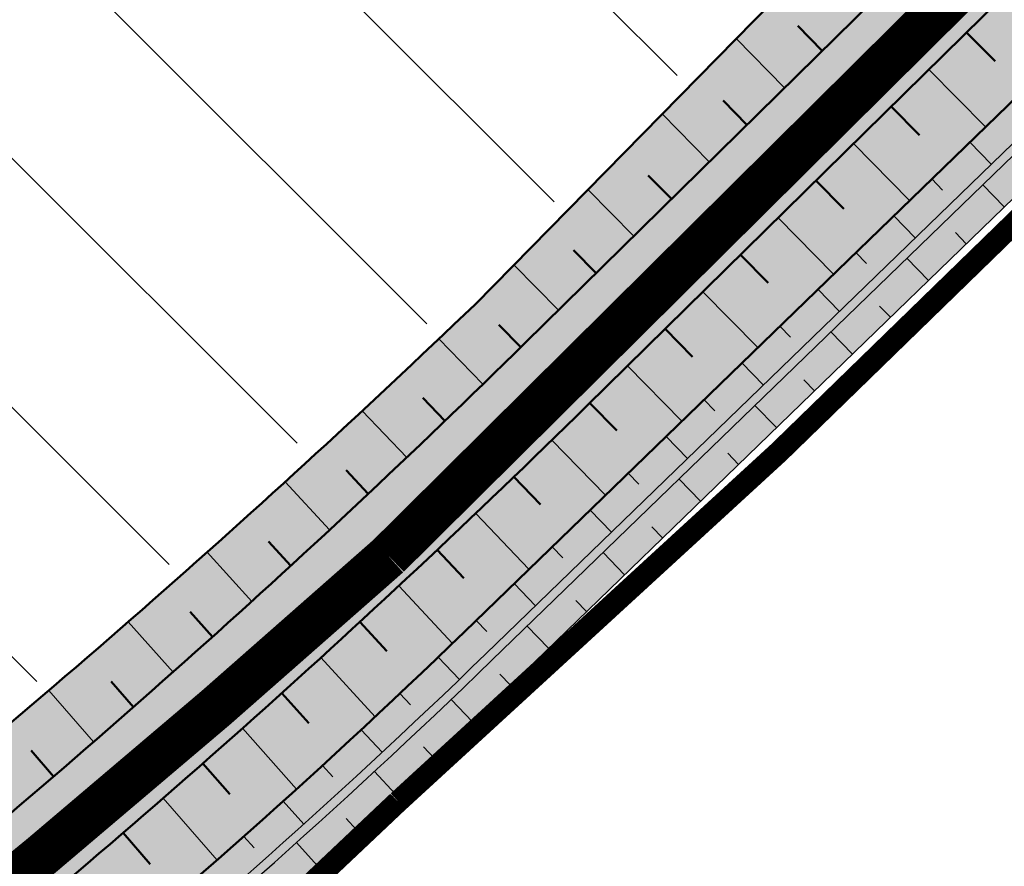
# Model space of a CAD drawing. Header units: metres. Extents: x -3 to 311477, y 0 to 754107.
# Tile 40 of 82: x 155466 to 155522, y 376436 to 376484. Entities that reach past the tile are written whole.
import ezdxf

# ---------------------------------------------------------------- set-up
doc = ezdxf.new("R2010")
doc.units = ezdxf.units.M
doc.linetypes.add('ACAD_ISO05W100', pattern=[33, 24, -3, 0, -3, 0, -3])
doc.linetypes.add('CENTER', pattern=[2, 1.25, -0.25, 0.25, -0.25])
for name, color, linetype, lineweight in [('B-WA-GW-TALUDARCERING-S', 90, 'Continuous', 25), ('B-WA-GW-TALUDARCERING_KORT-G', 90, 'Continuous', 18), ('B-WA-GW-TALUDARCERING_LANG-G', 90, 'Continuous', 18), ('N-WE-GW-BODEMSLOOT-G', 90, 'Continuous', 50), ('N-WE-GW-TALUD-GD', 90, 'Continuous', 50), ('N-XX-GW-GROND_STEEN-WERK-A-2000', 7, 'Continuous', 18), ('N-XX-GW-TALUDARCERING-S', 90, 'Continuous', 25), ('N-XX-GW-TALUDARCERING_KORT-G', 90, 'Continuous', 50), ('N-XX-GW-TALUDARCERING_LANG-G', 90, 'Continuous', 18)]:
    doc.layers.add(name, color=color, linetype=linetype, lineweight=lineweight)
for name, color, linetype, true_color in [('N-KLEUR_talud', 7, 'Continuous', 0xa57500), ('N-KLEUR_water', 150, 'Continuous', 0x007fff), ('Z_ZZZ_WERKGRENS', 5, 'CENTER', 0x0000ff)]:
    doc.layers.add(name, color=color, linetype=linetype, true_color=true_color)
doc.layers.add('Wandelpad', color=30, linetype='ACAD_ISO05W100', lineweight=13, true_color=0xff7f00)
pattern_1 = [(135, (0, 0), (-7.071067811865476, -7.071067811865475), [])]

# ---------------------------------------------------------------- blocks, each defined once
blk = doc.blocks.new('*U27')
at = {"layer": 'N-XX-GW-TALUDARCERING_KORT-G'}
for p, q in [((155512.0281324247, 376482.352793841), (155510.6357517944, 376483.7677796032)), ((155507.7514683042, 376478.1444516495), (155506.3953601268, 376479.5225760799)), ((155503.4748041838, 376473.9361094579), (155502.1549684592, 376475.2773725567)), ((155499.1981400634, 376469.7277672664), (155497.9145767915, 376471.0321690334)), ((155494.9213967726, 376465.5195055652), (155493.6749512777, 376466.7878264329)), ((155490.6187362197, 376461.3377903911), (155489.3646212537, 376462.6426034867)), ((155486.2698787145, 376457.2041397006), (155485.0087102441, 376458.5458157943)), ((155481.8753611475, 376453.1190638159), (155480.6091822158, 376454.4964210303)), ((155477.435726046, 376449.0830670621), (155476.1665376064, 376450.4948654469)), ((155472.9515215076, 376445.0966477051), (155471.6812810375, 376446.541590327)), ((155468.4233011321, 376441.1602978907), (155467.1539212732, 376442.637031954))]:
    blk.add_line(p, q, dxfattribs=at)
at = {"layer": 'N-XX-GW-TALUDARCERING_LANG-G'}
for p, q in [((155509.8898003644, 376480.2486227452), (155507.1413115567, 376483.0417329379)), ((155505.613136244, 376476.0402805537), (155502.9371923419, 376478.7596680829)), ((155501.3364721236, 376471.8319383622), (155498.7330731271, 376474.4776032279)), ((155497.0598080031, 376467.6235961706), (155494.5289539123, 376470.195538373)), ((155492.7758744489, 376463.4226720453), (155490.2762558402, 376465.9945857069)), ((155488.4500486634, 376459.2649249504), (155485.9342493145, 376461.9117022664)), ((155484.0782936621, 376455.155498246), (155481.5504406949, 376457.8748343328)), ((155479.6611491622, 376451.0948992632), (155477.1252869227, 376453.8843720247)), ((155475.1991604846, 376447.0836293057), (155472.6592477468, 376449.9407015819)), ((155470.6928784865, 376443.1221835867), (155468.1527857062, 376446.0442053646))]:
    blk.add_line(p, q, dxfattribs=at)
blk = doc.blocks.new('*U28')
at = {"layer": 'N-XX-GW-TALUDARCERING_KORT-G'}
for p, q in [((155520.2140441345, 376483.3931181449), (155521.8272507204, 376481.7537213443)), ((155515.937380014, 376479.1847759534), (155517.5347467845, 376477.5614761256)), ((155511.6607158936, 376474.9764337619), (155513.2422428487, 376473.3692309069)), ((155507.3840517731, 376470.7680915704), (155508.9497389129, 376469.1769856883)), ((155503.1073876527, 376466.5597493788), (155504.6572349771, 376464.9847404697)), ((155498.8307235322, 376462.3514071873), (155500.3647310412, 376460.7924952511)), ((155494.5326038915, 376458.1650237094), (155496.0449248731, 376456.5951634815)), ((155490.1886864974, 376454.0261811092), (155491.7014520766, 376452.4208579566)), ((155485.799468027, 376449.9354113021), (155487.3279646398, 376448.2771931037)), ((155481.3654804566, 376445.8932100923), (155482.9021925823, 376444.1888031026)), ((155476.8872611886, 376441.9000673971), (155478.4231157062, 376440.1584352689)), ((155472.3653529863, 376437.9564671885), (155473.8915758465, 376436.1868610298))]:
    blk.add_line(p, q, dxfattribs=at)
at = {"layer": 'N-XX-GW-TALUDARCERING_LANG-G'}
for p, q in [((155518.0757120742, 376481.2889470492), (155521.2862854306, 376478.0262504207)), ((155513.7990479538, 376477.0806048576), (155516.9779416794, 376473.850102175)), ((155509.5223838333, 376472.8722626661), (155512.6695979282, 376469.6739539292)), ((155505.2457197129, 376468.6639204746), (155508.361254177, 376465.4978056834)), ((155500.9690555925, 376464.4555782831), (155504.0529104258, 376461.3216574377)), ((155496.6874099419, 376460.2523157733), (155499.7285834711, 376457.1300164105)), ((155492.3663408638, 376456.0896245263), (155495.3858344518, 376452.9205185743)), ((155487.9997067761, 376451.9747559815), (155491.0414971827, 376448.711046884)), ((155483.5880369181, 376447.908208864), (155486.6555506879, 376444.5433793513)), ((155479.131865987, 376443.8904760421), (155482.2066639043, 376440.4421596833)), ((155474.6317340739, 376439.9220444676), (155477.6959669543, 376436.4084581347))]:
    blk.add_line(p, q, dxfattribs=at)
blk = doc.blocks.new('*U29')
at = {"layer": 'B-WA-GW-TALUDARCERING_KORT-G'}
for p, q in [((155518.2391976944, 376475.0726583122), (155518.8482020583, 376474.4443759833)), ((155520.1961501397, 376471.3988204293), (155519.5871457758, 376472.0271027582)), ((155513.9309760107, 376470.8966283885), (155514.5399803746, 376470.2683460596)), ((155515.887928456, 376467.2227905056), (155515.2789240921, 376467.8510728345)), ((155509.622754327, 376466.7205984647), (155510.2317586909, 376466.0923161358)), ((155511.5797067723, 376463.0467605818), (155510.9707024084, 376463.6750429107)), ((155505.3145326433, 376462.544568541), (155505.9235370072, 376461.9162862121)), ((155507.2714850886, 376458.8707306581), (155506.6624807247, 376459.499012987)), ((155501.0063109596, 376458.3685386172), (155501.6153153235, 376457.7402562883)), ((155502.9632634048, 376454.6947007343), (155502.354259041, 376455.3229830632)), ((155496.6980892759, 376454.1925086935), (155497.3070936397, 376453.5642263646)), ((155498.6550417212, 376450.5186708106), (155498.0460373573, 376451.1469531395)), ((155492.3898675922, 376450.0164787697), (155492.9988719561, 376449.3881964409)), ((155494.3467770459, 376446.3426852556), (155493.7381202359, 376446.9713042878)), ((155488.059366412, 376445.8636288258), (155488.6603560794, 376445.2276756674)), ((155490.0054131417, 376442.2012002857), (155489.4061590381, 376442.8387891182)), ((155483.667800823, 376441.7754169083), (155484.2591839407, 376441.1305207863)), ((155485.6030230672, 376438.1246453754), (155485.0133038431, 376438.77106338)), ((155479.2154083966, 376437.7535359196), (155479.7970519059, 376437.099841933))]:
    blk.add_line(p, q, dxfattribs=at)
at = {"layer": 'B-WA-GW-TALUDARCERING_LANG-G'}
for p, q in [((155520.3933085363, 376477.1606732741), (155521.611317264, 376475.9041086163)), ((155522.3502609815, 376473.4868353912), (155521.1322522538, 376474.743400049)), ((155516.0850868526, 376472.9846433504), (155517.3030955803, 376471.7280786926)), ((155518.0420392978, 376469.3108054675), (155516.8240305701, 376470.5673701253)), ((155511.7768651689, 376468.8086134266), (155512.9948738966, 376467.5520487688)), ((155513.7338176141, 376465.1347755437), (155512.5158088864, 376466.3913402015)), ((155507.4686434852, 376464.6325835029), (155508.6866522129, 376463.3760188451)), ((155509.4255959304, 376460.95874562), (155508.2075872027, 376462.2153102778)), ((155503.1604218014, 376460.4565535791), (155504.3784305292, 376459.1999889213)), ((155505.1173742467, 376456.7827156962), (155503.8993655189, 376458.039280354)), ((155498.8522001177, 376456.2805236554), (155500.0702088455, 376455.0239589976)), ((155500.809152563, 376452.6066857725), (155499.5911438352, 376453.8632504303)), ((155494.543978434, 376452.1044937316), (155495.7619871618, 376450.8479290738)), ((155496.5009308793, 376448.4306558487), (155495.2829221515, 376449.6872205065)), ((155490.2320298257, 376447.9323220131), (155491.4435145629, 376446.669466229)), ((155492.1837835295, 376444.2638832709), (155490.9758393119, 376445.5301260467)), ((155485.8712490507, 376443.8112886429), (155487.0636553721, 376442.5304033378)), ((155487.8117860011, 376440.1547500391), (155486.6227798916, 376441.4387922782)), ((155481.449145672, 376439.756128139), (155482.6222052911, 376438.4575015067)), ((155483.3792461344, 376436.1109982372), (155482.2094403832, 376437.4125567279))]:
    blk.add_line(p, q, dxfattribs=at)

msp = doc.modelspace()

# ---------------------------------------------------------------- hatches: boundary and pattern name
at = {"layer": 'N-KLEUR_talud'}
h = msp.add_hatch(color=256, dxfattribs=at)
h.dxf.hatch_style = 1
edge = h.paths.add_edge_path()
edge.add_line((155678.8771100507, 377006.8022137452), (155680.0307593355, 377006.9643198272))
edge.add_arc((155680.1699082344, 377005.9740483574), 0.9999999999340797, 14.194605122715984, 97.99859969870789, ccw=False)
edge.add_line((155681.1393766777, 377006.2192644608), (155690.554282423, 376956.8090728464))
edge.add_line((155690.554282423, 376956.8090728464), (155696.311350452, 376886.1581083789))
edge.add_arc((155742.159387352, 376889.89408381), 46.00000000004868, 184.6585141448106, 256.605943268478)
edge.add_line((155731.5036255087, 376845.1452878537), (155739.7710216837, 376843.1766224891))
edge.add_arc((155738.1494927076, 376836.3670231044), 6.999999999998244, -19.176685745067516, 76.60594326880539, ccw=False)
edge.add_line((155744.761063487, 376834.0676467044), (155696.642994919, 376695.7101267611))
edge.add_arc((155692.65442192, 376696.7931907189), 4.133006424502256, 313.34904811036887, 344.80812501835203, ccw=False)
edge.add_line((155695.4914874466, 376693.7877288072), (155661.9274777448, 376660.807904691))
edge.add_arc((155451.1918649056, 376878.1575387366), 302.738107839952, 302.42176025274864, 314.1148366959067, ccw=False)
edge.add_arc((155623.3907087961, 376606.4980496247), 18.90251191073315, 121.53574325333, 135.922123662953)
edge.add_line((155609.8112395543, 376619.6473070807), (155601.3636035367, 376611.6669546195))
edge.add_arc((155618.3262962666, 376596.7791274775), 22.5694559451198, 138.7272013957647, 161.9893209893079)
edge.add_arc((155413.485087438, 376661.9305525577), 192.383681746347, 312.7432122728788, 342.39936066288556, ccw=False)
edge.add_line((155544.0585369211, 376520.643414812), (155492.3294542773, 376467.9552593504))
edge.add_arc((155096.6999878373, 376880.1992206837), 571.3735716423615, 308.5135574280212, 313.8218373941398, ccw=False)
edge.add_arc((155373.5493513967, 376530.5538468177), 125.4005444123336, 273.6379186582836, 309.0163028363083, ccw=False)
edge.add_arc((155370.2357413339, 376605.9787292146), 200.8891375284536, 242.1821668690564, 273.21613018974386, ccw=False)
edge.add_arc((155268.2279784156, 376414.7349594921), 15.88666606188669, 58.67035883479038, 129.0237074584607)
edge.add_line((155258.2250678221, 376427.0770799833), (155199.0966051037, 376387.1480177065))
edge.add_arc((155242.6912690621, 376334.3626160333), 68.4601588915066, 129.5527846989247, 162.229872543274)
edge.add_line((155177.4974371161, 376355.2565776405), (155153.4365502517, 376273.8441122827))
edge.add_arc((154965.6864591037, 376329.997300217), 195.967541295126, 301.7526252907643, 343.34887825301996, ccw=False)
edge.add_line((155068.8149433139, 376163.3605906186), (155066.5597224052, 376159.446050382))
edge.add_line((155066.5597224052, 376159.446050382), (155069.2360377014, 376155.2214618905))
edge.add_line((155069.2360377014, 376155.2214618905), (155074.1061068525, 376155.0084399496))
edge.add_arc((154959.0471248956, 376336.6301090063), 214.9999999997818, 302.3546309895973, 342.2544231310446)
edge.add_line((155163.8172812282, 376271.1000924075), (155184.8118277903, 376336.7044795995))
edge.add_arc((155327.6747275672, 376290.9858633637), 150.0000000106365, 150.3212814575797, 162.2544231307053, ccw=False)
edge.add_arc((155219.0727921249, 376352.8778630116), 25.00000000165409, 123.6672926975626, 150.3212814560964, ccw=False)
edge.add_line((155205.2135567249, 376373.6846310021), (155267.6507643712, 376415.2735966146))
edge.add_arc((155268.4823184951, 376414.0251905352), 1.49999999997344, 64.08793020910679, 123.66729269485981, ccw=False)
edge.add_arc((155369.6457991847, 376622.2515101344), 229.9999999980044, 244.0879302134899, 270.6835686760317)
edge.add_arc((155370.6002184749, 376542.2572030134), 149.9999994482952, 270.6835686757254, 308.9849282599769)
edge.add_arc((155213.3212327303, 376736.5850726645), 400.0000000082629, 308.9849283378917, 314.1073559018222)
edge.add_line((155491.7232276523, 376449.3702937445), (155552.1620250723, 376507.9546111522))
edge.add_arc((155360.7606535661, 376705.4147716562), 275.0000000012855, 314.107355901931, 337.0479878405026)
edge.add_arc((155615.3706423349, 376597.5908243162), 1.500000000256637, 134.8590385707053, 157.0479878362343, ccw=False)
edge.add_line((155614.31259485, 376598.6540907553), (155623.1547284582, 376607.4528234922))
edge.add_arc((155624.2127759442, 376606.3895570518), 1.50000000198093, 123.5967084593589, 134.859038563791, ccw=False)
edge.add_arc((155429.7124659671, 376899.1725473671), 349.9999999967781, 303.596708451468, 314.2512896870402)
edge.add_line((155673.9447700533, 376648.4723646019), (155707.6496021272, 376681.3076370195))
edge.add_arc((155691.948954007, 376697.4240773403), 22.50000000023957, 314.2512896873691, 339.9411792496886)
edge.add_line((155713.084126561, 376689.7069223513), (155765.2685410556, 376832.6257320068))
edge.add_arc((155776.3527648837, 376828.5785129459), 11.80000000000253, 85.23463052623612, 159.9411792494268, ccw=False)
edge.add_line((155777.3330561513, 376840.3377233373), (155814.3700082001, 376837.2501860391))
edge.add_line((155814.3700082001, 376837.2501860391), (155815.1336763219, 376842.1915230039))
edge.add_line((155815.1336763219, 376842.1915230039), (155775.4716642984, 376857.3909752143))
edge.add_line((155775.4716642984, 376857.3909752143), (155737.0020738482, 376866.3478288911))
edge.add_arc((155742.1724118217, 376888.7591564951), 22.99999999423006, 181.3286841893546, 257.0090408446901, ccw=False)
edge.add_arc((154973.3791759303, 376870.927710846), 746.0000000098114, 1.328684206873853, 6.728910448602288)
edge.add_line((155714.2404691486, 376958.3379174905), (155707.0028552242, 377019.6816462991))
edge.add_arc((155682.1750638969, 377016.7523498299), 25.0000000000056, 6.728910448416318, 97.96179206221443)
edge.add_line((155678.7122462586, 377041.5113662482), (155674.0907466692, 377040.8649992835))
edge.add_line((155674.0907466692, 377040.8649992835), (155678.8771100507, 377006.8022137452))
at = {"layer": 'N-KLEUR_water'}
h = msp.add_hatch(color=256, dxfattribs=at)
h.dxf.hatch_style = 1
edge = h.paths.add_edge_path()
edge.add_line((155781.6973241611, 376833.8815364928), (155781.8500577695, 376834.8698038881))
edge.add_arc((155780.8617903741, 376835.0225374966), 1.000000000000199, 351.2146234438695, 441.2146234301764)
edge.add_line((155781.0145239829, 376836.0108048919), (155776.8460068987, 376836.6550360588))
edge.add_arc((155775.0437503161, 376824.9934807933), 11.7999999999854, 81.21462343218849, 159.9411792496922)
edge.add_line((155763.9595264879, 376829.0406998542), (155713.084126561, 376689.7069223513))
edge.add_arc((155691.948954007, 376697.4240773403), 22.50000000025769, 314.2512896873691, 339.94117924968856, ccw=False)
edge.add_line((155707.6496021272, 376681.3076370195), (155673.9447700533, 376648.4723646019))
edge.add_arc((155429.7124659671, 376899.1725473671), 349.9999999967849, 303.59670845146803, 314.2512896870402, ccw=False)
edge.add_arc((155624.2127759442, 376606.3895570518), 1.500000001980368, 123.5967084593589, 134.8590385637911)
edge.add_line((155623.1547284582, 376607.4528234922), (155614.31259485, 376598.6540907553))
edge.add_arc((155615.3706423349, 376597.5908243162), 1.500000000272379, 134.8590385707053, 157.0479878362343)
edge.add_arc((155360.7606535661, 376705.4147716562), 275.0000000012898, 314.10735590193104, 337.0479878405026, ccw=False)
edge.add_line((155552.1620250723, 376507.9546111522), (155491.7232276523, 376449.3702937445))
edge.add_arc((155213.3212327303, 376736.5850726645), 400.0000000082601, 308.9849283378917, 314.10735590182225, ccw=False)
edge.add_arc((155370.6002184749, 376542.2572030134), 149.999999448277, 270.6835686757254, 308.98492825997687, ccw=False)
edge.add_arc((155369.6457991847, 376622.2515101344), 229.9999999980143, 244.0879302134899, 270.6835686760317, ccw=False)
edge.add_arc((155268.4823184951, 376414.0251905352), 1.499999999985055, 64.0879302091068, 123.6672926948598)
edge.add_line((155267.6507643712, 376415.2735966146), (155205.2135567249, 376373.6846310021))
edge.add_arc((155219.0727921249, 376352.8778630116), 25.00000000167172, 123.6672926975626, 150.3212814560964)
edge.add_arc((155327.6747275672, 376290.9858633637), 150.0000000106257, 150.3212814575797, 162.2544231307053)
edge.add_line((155184.8118277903, 376336.7044795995), (155163.8172812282, 376271.1000924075))
edge.add_arc((154959.0471248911, 376336.6301090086), 215.0000000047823, 305.47802487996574, 342.2544231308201, ccw=False)
edge.add_arc((155089.054634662, 376154.2183566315), 8.99999999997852, 125.4780248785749, 194.1227999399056)
edge.add_line((155080.3266596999, 376152.0223481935), (155081.6070552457, 376146.9621559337))
edge.add_line((155081.6070552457, 376146.9621559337), (155083.8263110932, 376147.5241691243))
edge.add_line((155083.8263110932, 376147.5241691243), (155082.7098935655, 376151.9326352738))
edge.add_arc((155087.5568838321, 376153.1601063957), 4.999999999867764, 125.008942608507, 194.2110427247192, ccw=False)
edge.add_arc((154959.7734791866, 376336.0952141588), 218.1453653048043, 304.9332842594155, 342.3300814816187)
edge.add_line((155167.6269585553, 376269.880929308), (155188.6215051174, 376335.4853165))
edge.add_arc((155327.6747275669, 376290.9858633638), 146.0000000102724, 150.3212814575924, 162.254423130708, ccw=False)
edge.add_arc((155219.0727921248, 376352.8778630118), 21.00000000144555, 123.6672926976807, 150.3212814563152, ccw=False)
edge.add_line((155207.4310343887, 376370.3555481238), (155268.6813640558, 376411.1539430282))
edge.add_arc((155369.6457991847, 376622.2515101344), 233.9999999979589, 244.4389902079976, 270.6835686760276)
edge.add_arc((155370.6002184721, 376542.2572030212), 153.9999994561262, 270.6835686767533, 308.9849282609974)
edge.add_arc((155213.3212327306, 376736.5850726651), 404.0000000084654, 308.984928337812, 314.1073559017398)
edge.add_line((155494.5072476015, 376446.4981459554), (155554.9460450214, 376505.0824633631))
edge.add_arc((155360.7606535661, 376705.4147716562), 279.0000000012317, 314.1073559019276, 336.9470957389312)
edge.add_line((155617.4807397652, 376596.1636968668), (155625.8017707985, 376604.4438848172))
edge.add_arc((155429.7124659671, 376899.1725473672), 353.9999999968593, 303.6366751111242, 314.2512896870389)
edge.add_line((155676.7359963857, 376645.6072196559), (155710.4408284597, 376678.4424920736))
edge.add_arc((155691.948954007, 376697.4240773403), 26.50000000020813, 314.2512896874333, 339.9411792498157)
edge.add_line((155716.8414905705, 376688.3349836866), (155767.7852602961, 376827.8560073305))
edge.add_arc((155776.0514611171, 376824.8377422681), 8.799999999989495, 81.21462343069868, 159.9411792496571, ccw=False)
edge.add_line((155777.3955168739, 376833.5344953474), (155780.5563231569, 376833.046002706))
edge.add_arc((155780.7090567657, 376834.0342701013), 0.9999999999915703, 261.2146234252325, 351.2146234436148)
at = {"layer": 'N-XX-GW-GROND_STEEN-WERK-A-2000'}
h = msp.add_hatch(dxfattribs=at)
h.set_pattern_fill('AGW-WERK_ONTGRAVEN', color=256, scale=2, pattern_type=2)
h.set_pattern_definition(pattern_1)
edge = h.paths.add_edge_path()
edge.add_arc((155473.3483427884, 376514.3165971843), 10.7264412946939, 289.0084695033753, 363.5764948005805)
edge.add_arc((155518.4271459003, 376517.1341490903), 34.44032844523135, 154.7813611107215, 183.5764948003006, ccw=False)
edge.add_line((155487.2693770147, 376531.8082644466), (155472.9738627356, 376546.5380921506))
edge.add_line((155472.9738627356, 376546.5380921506), (155432.7088316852, 376506.3796827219))
edge.add_line((155432.7088316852, 376506.3796827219), (155431.142, 376504.817))
edge.add_line((155431.142, 376504.817), (155415.705, 376492.02))
edge.add_line((155415.705, 376492.02), (155408.322, 376488.153))
edge.add_line((155408.322, 376488.153), (155399.351, 376484.7))
edge.add_line((155399.351, 376484.7), (155390.322, 376481.698))
edge.add_line((155390.322, 376481.698), (155375.956, 376477.783))
edge.add_line((155375.956, 376477.783), (155364.744, 376476.34))
edge.add_line((155364.744, 376476.34), (155357.844, 376475.947))
edge.add_line((155357.844, 376475.947), (155350.296, 376476.333))
edge.add_line((155350.296, 376476.333), (155334.73, 376478.799))
edge.add_line((155334.73, 376478.799), (155324.243, 376480.901))
edge.add_line((155324.243, 376480.901), (155303.4450746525, 376489.8896392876))
edge.add_arc((155267.8652399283, 376491.1127819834), 35.60085275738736, 311.8564058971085, 358.03109466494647, ccw=False)
edge.add_arc((155300.104451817, 376461.5328538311), 9.020208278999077, 160.1444041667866, 226.8081318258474)
edge.add_arc((155324.1164738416, 376489.0341036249), 45.5243497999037, 228.4655429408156, 273.2066968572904)
edge.add_arc((155327.7164284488, 376478.0770410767), 34.51208686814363, 268.2509028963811, 291.436423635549)
edge.add_arc((155312.4886790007, 376525.7989349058), 84.56113373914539, 289.2225997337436, 297.9830177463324)
edge.add_arc((155365.6205313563, 376425.8009630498), 28.67573353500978, 69.99366024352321, 117.98301774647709, ccw=False)
edge.add_arc((155359.7757114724, 376409.7479793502), 45.7596500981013, 45.21578424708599, 69.99366024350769, ccw=False)
edge.add_arc((155404.8490633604, 376455.1621219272), 18.22512462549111, 225.2157842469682, 275.2739014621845)
edge.add_arc((155400.3654116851, 376503.7349640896), 67.00446582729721, 275.2739014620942, 307.3593679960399)
edge.add_arc((155430.9267580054, 376463.7035785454), 16.6407118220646, 307.3593679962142, 381.4354375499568)
edge.add_arc((155466.9152331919, 376477.8329914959), 22.0220694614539, 157.8933696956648, 201.4354375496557, ccw=False)
edge.add_arc((155466.9152331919, 376477.8329914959), 22.02206946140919, 106.77848185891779, 157.8933696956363, ccw=False)
edge.add_arc((155333.6337945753, 376919.8823447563), 439.6830015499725, 286.7784818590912, 289.0084695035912)
h = msp.add_hatch(dxfattribs=at)
h.set_pattern_fill('AGW-WERK_ONTGRAVEN', color=256, scale=2, pattern_type=2)
h.set_pattern_definition(pattern_1)
edge = h.paths.add_edge_path()
edge.add_line((155475.3024324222, 376453.4886235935), (155476.2991068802, 376454.4111917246))
edge.add_line((155476.2991068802, 376454.4111917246), (155477.367596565, 376455.4001905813))
edge.add_line((155477.367596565, 376455.4001905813), (155478.218445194, 376456.2248687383))
edge.add_line((155478.218445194, 376456.2248687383), (155478.7703013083, 376456.7624908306))
edge.add_line((155478.7703013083, 376456.7624908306), (155480.1114383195, 376458.0452123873))
edge.add_line((155480.1114383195, 376458.0452123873), (155481.2215808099, 376459.132908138))
edge.add_line((155481.2215808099, 376459.132908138), (155481.4297174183, 376459.325303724))
edge.add_line((155481.4297174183, 376459.325303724), (155481.7690393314, 376459.6395807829))
edge.add_line((155481.7690393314, 376459.6395807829), (155482.4308169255, 376460.2567647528))
edge.add_line((155482.4308169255, 376460.2567647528), (155483.7876419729, 376461.5263510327))
edge.add_line((155483.7876419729, 376461.5263510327), (155485.1185742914, 376462.7407440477))
edge.add_line((155485.1185742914, 376462.7407440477), (155486.4007999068, 376463.9108441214))
edge.add_line((155486.4007999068, 376463.9108441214), (155487.7312123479, 376465.1101449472))
edge.add_line((155487.7312123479, 376465.1101449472), (155488.7777577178, 376466.0877226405))
edge.add_line((155488.7777577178, 376466.0877226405), (155489.0090916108, 376466.30035748))
edge.add_line((155489.0090916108, 376466.30035748), (155490.2533757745, 376467.4482574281))
edge.add_line((155490.2533757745, 376467.4482574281), (155491.595887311, 376468.7120472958))
edge.add_line((155491.595887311, 376468.7120472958), (155492.9854977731, 376470.0110947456))
edge.add_line((155492.9854977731, 376470.0110947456), (155494.1512061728, 376471.156210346))
edge.add_line((155494.1512061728, 376471.156210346), (155495.2945564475, 376472.252355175))
edge.add_line((155495.2945564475, 376472.252355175), (155496.0208456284, 376472.9830687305))
edge.add_line((155496.0208456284, 376472.9830687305), (155496.672486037, 376473.6354898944))
edge.add_line((155496.672486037, 376473.6354898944), (155498.105902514, 376475.0501632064))
edge.add_line((155498.105902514, 376475.0501632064), (155499.1565330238, 376476.1531809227))
edge.add_line((155499.1565330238, 376476.1531809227), (155500.1789001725, 376477.2182545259))
edge.add_line((155500.1789001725, 376477.2182545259), (155501.6025008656, 376478.7101564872))
edge.add_line((155501.6025008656, 376478.7101564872), (155503.0086862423, 376480.1417419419))
edge.add_line((155503.0086862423, 376480.1417419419), (155504.0813028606, 376481.233258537))
edge.add_line((155504.0813028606, 376481.233258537), (155505.0495527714, 376482.1982783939))
edge.add_line((155505.0495527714, 376482.1982783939), (155506.5817995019, 376483.7339791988))
edge.add_line((155506.5817995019, 376483.7339791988), (155508.1752685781, 376485.3051705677))
edge.add_line((155508.1752685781, 376485.3051705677), (155509.0881880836, 376486.2286214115))
edge.add_line((155509.0881880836, 376486.2286214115), (155509.9507965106, 376487.1467427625))
edge.add_line((155509.9507965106, 376487.1467427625), (155510.0473052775, 376487.2480293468))
edge.add_line((155510.0473052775, 376487.2480293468), (155511.5223877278, 376488.7977376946))
edge.add_line((155511.5223877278, 376488.7977376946), (155513.1701711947, 376490.4737139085))
edge.add_line((155513.1701711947, 376490.4737139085), (155514.0155892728, 376491.3059843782))
edge.add_line((155514.0155892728, 376491.3059843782), (155514.8110031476, 376492.1375432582))
edge.add_line((155514.8110031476, 376492.1375432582), (155516.482931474, 376493.8409089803))
edge.add_line((155516.482931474, 376493.8409089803), (155517.0248469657, 376494.4173274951))
edge.add_line((155517.0248469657, 376494.4173274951), (155518.1790106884, 376495.6278792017))
edge.add_line((155518.1790106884, 376495.6278792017), (155518.9314156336, 376496.3952885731))
edge.add_line((155518.9314156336, 376496.3952885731), (155519.664005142, 376497.1357764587))
edge.add_line((155519.664005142, 376497.1357764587), (155520.2977251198, 376497.7764788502))
edge.add_line((155520.2977251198, 376497.7764788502), (155490.2745107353, 376528.7118314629))
edge.add_arc((155518.4271459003, 376517.1341490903), 30.44032844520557, 157.6452393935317, 183.5764948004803)
edge.add_arc((155473.3483427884, 376514.3165971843), 14.72644129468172, -70.99153049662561, 3.5764948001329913, ccw=False)
edge.add_arc((155333.6337945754, 376919.882344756), 443.6830015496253, 286.77848185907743, 289.00846950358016, ccw=False)
edge.add_arc((155466.9152331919, 376477.832991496), 18.0220694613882, 106.7784818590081, 166.8517421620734)
edge.add_arc((155466.9152331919, 376477.8329914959), 18.02206946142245, 166.8517421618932, 201.4354375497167)
edge.add_arc((155430.9267580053, 376463.7035785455), 20.64071182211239, -52.64063200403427, 21.435437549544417, ccw=False)
edge.add_arc((155400.365411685, 376503.7349640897), 71.00446582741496, 275.2739014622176, 307.35936799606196, ccw=False)
edge.add_arc((155404.8490633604, 376455.1621219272), 22.22512462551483, 225.2157842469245, 275.2739014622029, ccw=False)
edge.add_arc((155359.7757114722, 376409.7479793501), 41.75965009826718, 45.21578424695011, 69.99366024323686)
edge.add_arc((155365.6205313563, 376425.8009630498), 24.67573353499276, 69.9936602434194, 117.9830177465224)
edge.add_arc((155312.4886790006, 376525.7989349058), 88.56113373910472, 289.2718076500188, 297.9830177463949, ccw=False)
edge.add_arc((155327.7164284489, 376478.0770410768), 38.51208686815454, 268.51004300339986, 291.31961959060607, ccw=False)
edge.add_arc((155324.1164738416, 376489.0341036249), 49.52434979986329, 232.312332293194, 273.00772697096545, ccw=False)
edge.add_line((155293.8394296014, 376449.8427548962), (155284.0345859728, 376426.105047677))
edge.add_line((155284.0345859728, 376426.105047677), (155283.6917999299, 376425.2751563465))
edge.add_line((155283.6917999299, 376425.2751563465), (155285.132586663, 376424.6256977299))
edge.add_line((155285.132586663, 376424.6256977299), (155285.8636740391, 376424.3021797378))
edge.add_line((155285.8636740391, 376424.3021797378), (155286.196914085, 376424.1599783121))
edge.add_line((155286.196914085, 376424.1599783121), (155286.6229304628, 376423.979153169))
edge.add_line((155286.6229304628, 376423.979153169), (155286.8501473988, 376423.883210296))
edge.add_line((155286.8501473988, 376423.883210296), (155290.3095820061, 376422.4496943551))
edge.add_line((155290.3095820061, 376422.4496943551), (155290.5271518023, 376422.3604034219))
edge.add_line((155290.5271518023, 376422.3604034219), (155292.9602931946, 376421.3910987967))
edge.add_line((155292.9602931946, 376421.3910987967), (155294.022161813, 376420.98280737))
edge.add_line((155294.022161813, 376420.98280737), (155295.0852622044, 376420.579977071))
edge.add_line((155295.0852622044, 376420.579977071), (155296.1980194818, 376420.1422824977))
edge.add_line((155296.1980194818, 376420.1422824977), (155297.7430075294, 376419.531744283))
edge.add_line((155297.7430075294, 376419.531744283), (155299.0370647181, 376419.0281714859))
edge.add_line((155299.0370647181, 376419.0281714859), (155299.6128641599, 376418.8085184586))
edge.add_line((155299.6128641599, 376418.8085184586), (155299.8114006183, 376418.7337033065))
edge.add_line((155299.8114006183, 376418.7337033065), (155300.219393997, 376418.5830921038))
edge.add_line((155300.219393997, 376418.5830921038), (155301.4817170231, 376418.1196688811))
edge.add_line((155301.4817170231, 376418.1196688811), (155303.6175456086, 376417.356058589))
edge.add_line((155303.6175456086, 376417.356058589), (155304.4509651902, 376417.0650927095))
edge.add_line((155304.4509651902, 376417.0650927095), (155305.2521469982, 376416.7895330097))
edge.add_line((155305.2521469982, 376416.7895330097), (155307.0631323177, 376416.1759205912))
edge.add_line((155307.0631323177, 376416.1759205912), (155309.0481568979, 376415.5279618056))
edge.add_line((155309.0481568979, 376415.5279618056), (155309.0968829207, 376415.5123233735))
edge.add_line((155309.0968829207, 376415.5123233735), (155312.5131019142, 376414.4159403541))
edge.add_line((155312.5131019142, 376414.4159403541), (155312.8611976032, 376414.3086249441))
edge.add_line((155312.8611976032, 376414.3086249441), (155313.5760220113, 376414.090173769))
edge.add_line((155313.5760220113, 376414.090173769), (155313.7371759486, 376414.044663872))
edge.add_line((155313.7371759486, 376414.044663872), (155314.1876612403, 376413.9140713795))
edge.add_line((155314.1876612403, 376413.9140713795), (155316.7153891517, 376413.2258094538))
edge.add_line((155316.7153891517, 376413.2258094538), (155318.4108928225, 376412.7919522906))
edge.add_line((155318.4108928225, 376412.7919522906), (155319.8365457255, 376412.4341387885))
edge.add_line((155319.8365457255, 376412.4341387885), (155320.5992025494, 376412.2529137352))
edge.add_line((155320.5992025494, 376412.2529137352), (155321.5766023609, 376412.0242544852))
edge.add_line((155321.5766023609, 376412.0242544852), (155322.5496695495, 376411.8014216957))
edge.add_line((155322.5496695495, 376411.8014216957), (155323.0941055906, 376411.6788349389))
edge.add_line((155323.0941055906, 376411.6788349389), (155324.4985844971, 376411.3413805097))
edge.add_line((155324.4985844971, 376411.3413805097), (155325.8455902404, 376411.019827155))
edge.add_line((155325.8455902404, 376411.019827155), (155327.7613445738, 376410.5865043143))
edge.add_line((155327.7613445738, 376410.5865043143), (155328.4033487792, 376410.4428922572))
edge.add_line((155328.4033487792, 376410.4428922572), (155330.7259070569, 376409.9505653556))
edge.add_line((155330.7259070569, 376409.9505653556), (155331.6394163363, 376409.7709773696))
edge.add_line((155331.6394163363, 376409.7709773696), (155332.3292244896, 376409.6355573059))
edge.add_line((155332.3292244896, 376409.6355573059), (155332.4358414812, 376409.6148725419))
edge.add_line((155332.4358414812, 376409.6148725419), (155336.2791759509, 376408.9541334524))
edge.add_line((155336.2791759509, 376408.9541334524), (155336.3752374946, 376408.9386832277))
edge.add_line((155336.3752374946, 376408.9386832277), (155337.1237011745, 376408.8196277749))
edge.add_line((155337.1237011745, 376408.8196277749), (155337.25277089, 376408.8000995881))
edge.add_line((155337.25277089, 376408.8000995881), (155339.9831304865, 376408.4081944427))
edge.add_line((155339.9831304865, 376408.4081944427), (155340.2451833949, 376408.3723987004))
edge.add_line((155340.2451833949, 376408.3723987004), (155341.8179201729, 376408.1652490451))
edge.add_line((155341.8179201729, 376408.1652490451), (155342.6994317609, 376408.0399421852))
edge.add_line((155342.6994317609, 376408.0399421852), (155344.2184817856, 376407.8407255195))
edge.add_line((155344.2184817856, 376407.8407255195), (155346.5066954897, 376407.5648728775))
edge.add_line((155346.5066954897, 376407.5648728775), (155347.9971541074, 376407.3990792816))
edge.add_line((155347.9971541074, 376407.3990792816), (155348.2006229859, 376407.3752014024))
edge.add_line((155348.2006229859, 376407.3752014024), (155349.2990605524, 376407.2501198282))
edge.add_line((155349.2990605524, 376407.2501198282), (155351.1970481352, 376407.0623481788))
edge.add_line((155351.1970481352, 376407.0623481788), (155352.1908992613, 376406.9788747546))
edge.add_line((155352.1908992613, 376406.9788747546), (155353.139628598, 376406.9033567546))
edge.add_line((155353.139628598, 376406.9033567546), (155355.8905761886, 376406.6784398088))
edge.add_line((155355.8905761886, 376406.6784398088), (155356.1888335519, 376406.6619940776))
edge.add_line((155356.1888335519, 376406.6619940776), (155358.1575255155, 376406.5644819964))
edge.add_line((155358.1575255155, 376406.5644819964), (155358.6620632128, 376406.5460164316))
edge.add_line((155358.6620632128, 376406.5460164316), (155360.5331543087, 376406.4806814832))
edge.add_line((155360.5331543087, 376406.4806814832), (155363.0606722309, 376406.3716055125))
edge.add_line((155363.0606722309, 376406.3716055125), (155364.2026194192, 376406.3322800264))
edge.add_line((155364.2026194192, 376406.3322800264), (155365.2828427, 376406.3045924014))
edge.add_line((155365.2828427, 376406.3045924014), (155367.8534345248, 376406.2548446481))
edge.add_line((155367.8534345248, 376406.2548446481), (155368.0478374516, 376406.252057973))
edge.add_line((155368.0478374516, 376406.252057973), (155368.2122319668, 376406.2498403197))
edge.add_line((155368.2122319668, 376406.2498403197), (155369.978462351, 376406.2507953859))
edge.add_line((155369.978462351, 376406.2507953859), (155372.2229324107, 376406.2499792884))
edge.add_line((155372.2229324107, 376406.2499792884), (155372.5263598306, 376406.2519625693))
edge.add_line((155372.5263598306, 376406.2519625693), (155374.5910528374, 376406.2636110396))
edge.add_line((155374.5910528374, 376406.2636110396), (155375.3590324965, 376406.2755393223))
edge.add_line((155375.3590324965, 376406.2755393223), (155376.9241693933, 376406.3275975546))
edge.add_line((155376.9241693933, 376406.3275975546), (155377.2602995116, 376406.3358001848))
edge.add_line((155377.2602995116, 376406.3358001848), (155378.4948277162, 376406.373220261))
edge.add_line((155378.4948277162, 376406.373220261), (155379.1311798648, 376406.3955231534))
edge.add_line((155379.1311798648, 376406.3955231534), (155381.206100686, 376406.4957674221))
edge.add_line((155381.206100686, 376406.4957674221), (155381.6311977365, 376406.5118415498))
edge.add_line((155381.6311977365, 376406.5118415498), (155383.683653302, 376406.60683841))
edge.add_line((155383.683653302, 376406.60683841), (155384.7701067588, 376406.6775530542))
edge.add_line((155384.7701067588, 376406.6775530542), (155385.3737083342, 376406.721977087))
edge.add_line((155385.3737083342, 376406.721977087), (155386.3303791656, 376406.8217532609))
edge.add_line((155386.3303791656, 376406.8217532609), (155387.8964650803, 376407.0000926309))
edge.add_line((155387.8964650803, 376407.0000926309), (155388.2362773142, 376407.0433608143))
edge.add_line((155388.2362773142, 376407.0433608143), (155389.4183608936, 376407.1922788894))
edge.add_line((155389.4183608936, 376407.1922788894), (155391.009521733, 376407.4341025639))
edge.add_line((155391.009521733, 376407.4341025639), (155392.781762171, 376407.7191450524))
edge.add_line((155392.781762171, 376407.7191450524), (155393.3581465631, 376407.8017676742))
edge.add_line((155393.3581465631, 376407.8017676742), (155394.1146592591, 376407.9231971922))
edge.add_line((155394.1146592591, 376407.9231971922), (155395.3252670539, 376408.1298922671))
edge.add_line((155395.3252670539, 376408.1298922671), (155396.5320338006, 376408.3536238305))
edge.add_line((155396.5320338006, 376408.3536238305), (155397.3417459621, 376408.5068808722))
edge.add_line((155397.3417459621, 376408.5068808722), (155400.2868796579, 376409.1214626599))
edge.add_line((155400.2868796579, 376409.1214626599), (155400.9518488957, 376409.2731303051))
edge.add_line((155400.9518488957, 376409.2731303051), (155401.8846612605, 376409.4866036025))
edge.add_line((155401.8846612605, 376409.4866036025), (155403.3474365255, 376409.8419881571))
edge.add_line((155403.3474365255, 376409.8419881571), (155404.2092967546, 376410.0601876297))
edge.add_line((155404.2092967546, 376410.0601876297), (155404.6083224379, 376410.1636754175))
edge.add_line((155404.6083224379, 376410.1636754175), (155406.3473574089, 376410.6785402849))
edge.add_line((155406.3473574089, 376410.6785402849), (155408.1577637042, 376411.2241337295))
edge.add_line((155408.1577637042, 376411.2241337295), (155409.3882009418, 376411.582626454))
edge.add_line((155409.3882009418, 376411.582626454), (155410.959489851, 376412.0271434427))
edge.add_line((155410.959489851, 376412.0271434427), (155411.6634501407, 376412.2366366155))
edge.add_line((155411.6634501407, 376412.2366366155), (155412.4133383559, 376412.4384025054))
edge.add_line((155412.4133383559, 376412.4384025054), (155412.9459337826, 376412.5784375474))
edge.add_line((155412.9459337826, 376412.5784375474), (155413.8547186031, 376412.8196889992))
edge.add_line((155413.8547186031, 376412.8196889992), (155415.1458331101, 376413.1795660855))
edge.add_line((155415.1458331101, 376413.1795660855), (155415.4576312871, 376413.2549333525))
edge.add_line((155415.4576312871, 376413.2549333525), (155415.5846125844, 376413.2858021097))
edge.add_line((155415.5846125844, 376413.2858021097), (155416.9795726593, 376413.6748006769))
edge.add_line((155416.9795726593, 376413.6748006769), (155418.4781245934, 376414.1652387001))
edge.add_line((155418.4781245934, 376414.1652387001), (155418.5653859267, 376414.1943605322))
edge.add_line((155418.5653859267, 376414.1943605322), (155420.1539802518, 376414.9312465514))
edge.add_line((155420.1539802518, 376414.9312465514), (155421.3358017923, 376415.5077079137))
edge.add_line((155421.3358017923, 376415.5077079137), (155421.5251909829, 376415.6017192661))
edge.add_line((155421.5251909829, 376415.6017192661), (155421.7475246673, 376415.7125538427))
edge.add_line((155421.7475246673, 376415.7125538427), (155424.122090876, 376416.9956216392))
edge.add_line((155424.122090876, 376416.9956216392), (155424.5262949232, 376417.2170726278))
edge.add_line((155424.5262949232, 376417.2170726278), (155424.8194199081, 376417.3632676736))
edge.add_line((155424.8194199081, 376417.3632676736), (155425.4896084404, 376417.6816157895))
edge.add_line((155425.4896084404, 376417.6816157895), (155426.944855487, 376418.3728872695))
edge.add_line((155426.944855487, 376418.3728872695), (155427.9165573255, 376418.8437485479))
edge.add_line((155427.9165573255, 376418.8437485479), (155429.0062823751, 376419.401377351))
edge.add_line((155429.0062823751, 376419.401377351), (155429.6422284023, 376419.7058068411))
edge.add_line((155429.6422284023, 376419.7058068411), (155429.757762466, 376419.7615500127))
edge.add_line((155429.757762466, 376419.7615500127), (155430.9685437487, 376420.3410748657))
edge.add_line((155430.9685437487, 376420.3410748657), (155432.5545758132, 376421.1789118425))
edge.add_line((155432.5545758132, 376421.1789118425), (155433.5188649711, 376421.705345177))
edge.add_line((155433.5188649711, 376421.705345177), (155434.7342597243, 376422.3736088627))
edge.add_line((155434.7342597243, 376422.3736088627), (155435.3038654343, 376422.685281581))
edge.add_line((155435.3038654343, 376422.685281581), (155437.6328708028, 376423.9857965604))
edge.add_line((155437.6328708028, 376423.9857965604), (155438.0293317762, 376424.212078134))
edge.add_line((155438.0293317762, 376424.212078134), (155438.0378822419, 376424.2168597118))
edge.add_line((155438.0378822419, 376424.2168597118), (155439.7513679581, 376425.1916686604))
edge.add_line((155439.7513679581, 376425.1916686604), (155440.7284613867, 376425.8229155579))
edge.add_line((155440.7284613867, 376425.8229155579), (155442.5061408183, 376427.0027557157))
edge.add_line((155442.5061408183, 376427.0027557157), (155443.3454479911, 376427.5460860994))
edge.add_line((155443.3454479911, 376427.5460860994), (155445.2449657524, 376428.8095269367))
edge.add_line((155445.2449657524, 376428.8095269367), (155445.2828700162, 376428.8355795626))
edge.add_line((155445.2828700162, 376428.8355795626), (155445.9425612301, 376429.2945923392))
edge.add_line((155445.9425612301, 376429.2945923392), (155446.9818552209, 376430.0455478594))
edge.add_line((155446.9818552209, 376430.0455478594), (155447.8868754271, 376430.7215351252))
edge.add_line((155447.8868754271, 376430.7215351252), (155448.4632215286, 376431.1511022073))
edge.add_line((155448.4632215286, 376431.1511022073), (155449.1782856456, 376431.7014460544))
edge.add_line((155449.1782856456, 376431.7014460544), (155450.4625666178, 376432.6948976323))
edge.add_line((155450.4625666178, 376432.6948976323), (155450.9453807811, 376433.0542063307))
edge.add_line((155450.9453807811, 376433.0542063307), (155451.4032212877, 376433.3985277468))
edge.add_line((155451.4032212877, 376433.3985277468), (155452.5459515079, 376434.2299276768))
edge.add_line((155452.5459515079, 376434.2299276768), (155453.0629539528, 376434.6099681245))
edge.add_line((155453.0629539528, 376434.6099681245), (155453.4577834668, 376434.9134577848))
edge.add_line((155453.4577834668, 376434.9134577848), (155455.1593276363, 376436.2486934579))
edge.add_line((155455.1593276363, 376436.2486934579), (155455.597720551, 376436.5949735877))
edge.add_line((155455.597720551, 376436.5949735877), (155455.9178865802, 376436.8419716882))
edge.add_line((155455.9178865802, 376436.8419716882), (155455.94982211, 376436.8667008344))
edge.add_line((155455.94982211, 376436.8667008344), (155458.2788380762, 376438.6859358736))
edge.add_line((155458.2788380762, 376438.6859358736), (155459.7615899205, 376439.9222487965))
edge.add_line((155459.7615899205, 376439.9222487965), (155459.889443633, 376440.0293672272))
edge.add_line((155459.889443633, 376440.0293672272), (155460.9629684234, 376440.9549842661))
edge.add_line((155460.9629684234, 376440.9549842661), (155463.5090039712, 376443.1019518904))
edge.add_line((155463.5090039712, 376443.1019518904), (155463.5173152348, 376443.1091364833))
edge.add_line((155463.5173152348, 376443.1091364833), (155465.6074401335, 376444.9244393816))
edge.add_line((155465.6074401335, 376444.9244393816), (155466.0922542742, 376445.3398585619))
edge.add_line((155466.0922542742, 376445.3398585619), (155466.6477073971, 376445.8277084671))
edge.add_line((155466.6477073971, 376445.8277084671), (155467.199777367, 376446.3150266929))
edge.add_line((155467.199777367, 376446.3150266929), (155467.2319264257, 376446.3434630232))
edge.add_line((155467.2319264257, 376446.3434630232), (155468.6504949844, 376447.603691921))
edge.add_line((155468.6504949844, 376447.603691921), (155469.0796624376, 376447.9714401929))
edge.add_line((155469.0796624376, 376447.9714401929), (155470.4438805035, 376449.1416088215))
edge.add_line((155470.4438805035, 376449.1416088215), (155470.9431416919, 376449.582013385))
edge.add_line((155470.9431416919, 376449.582013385), (155471.231779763, 376449.8395086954))
edge.add_line((155471.231779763, 376449.8395086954), (155472.1061604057, 376450.611086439))
edge.add_line((155472.1061604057, 376450.611086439), (155473.7646989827, 376452.126721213))
edge.add_line((155473.7646989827, 376452.126721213), (155474.4189905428, 376452.7057703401))
edge.add_line((155474.4189905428, 376452.7057703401), (155474.6079805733, 376452.8735225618))
edge.add_line((155474.6079805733, 376452.8735225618), (155475.3024324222, 376453.4886235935))

# ---------------------------------------------------------------- linework, layer by layer
at = {"layer": 'N-WE-GW-BODEMSLOOT-G', "lineweight": 25}
for points in [[(155675.1659315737, 376647.218863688, -0.04650534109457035), (155624.3716473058, 376606.1949618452), (155615.5817251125, 376597.4481842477, -0.100388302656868), (155553.3800338, 376506.6980464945), (155492.9412363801, 376448.1137290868, -0.02235452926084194), (155466.0685620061, 376424.300186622, -0.1686946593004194), (155372.4106325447, 376390.5180032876, -0.1164125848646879)], [(155372.4165976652, 376390.0180388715, 0.168694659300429), (155466.3831199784, 376423.9115308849, 0.02235452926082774), (155493.2892388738, 376447.7547106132), (155553.7280362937, 376506.3390280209, 0.1002990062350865), (155616.0038418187, 376597.1628555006), (155624.6894088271, 376605.8057901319, 0.04647027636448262), (155675.5148348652, 376646.8607205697)]]:
    msp.add_lwpolyline(points, format="xyb", dxfattribs=at)
at = {"layer": 'N-WE-GW-TALUD-GD'}
for points in [[(155069.2360377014, 376155.2214618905, 0.1852930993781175), (155161.4075348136, 376274.1691660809), (155185.2261415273, 376353.1754524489, -0.1746356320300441), (155205.4289661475, 376380.3896457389), (155264.3508302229, 376419.5360209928, -0.2707462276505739), (155271.9059304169, 376419.9716905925, 0.1325685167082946), (155381.5398526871, 376396.877538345, 0.1570889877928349), (155458.7937990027, 376426.6300476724, 0.02452900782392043), (155498.6773218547, 376462.2004561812), (155551.5015684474, 376514.1808080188, 0.1080314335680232), (155607.529004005, 376600.0294968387, -0.1025456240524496), (155609.7104531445, 376603.452639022), (155618.1336532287, 376612.1090014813, -0.05416967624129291), (155619.7987680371, 376613.4855646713, 0.04831101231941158), (155670.804543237, 376654.658511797), (155703.0038203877, 376686.2376817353, 0.1135605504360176), (155706.6280179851, 376691.9047928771), (155757.3594273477, 376834.0459787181, -0.3618122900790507), (155773.8860893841, 376843.8107067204), (155814.3700082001, 376837.2501860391)], [(155814.3700082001, 376837.2501860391), (155777.3330561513, 376840.3377233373, 0.3380269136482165), (155765.2685410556, 376832.6257320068), (155713.084126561, 376689.7069223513, -0.1125651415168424), (155707.6496021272, 376681.3076370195), (155673.9447700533, 376648.4723646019, -0.04652290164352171), (155623.3827603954, 376607.6389865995, 0.04918077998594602), (155623.1547284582, 376607.4528234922), (155614.31259485, 376598.6540907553, 0.09712120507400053), (155613.9893946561, 376598.1757643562, -0.1004330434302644), (155552.1620250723, 376507.9546111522), (155491.7232276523, 376449.3702937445, -0.02235452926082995), (155464.9676091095, 376425.6604817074, -0.1686946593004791), (155372.3897546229, 376392.2678787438, -0.1165690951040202), (155269.1378054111, 376415.3743891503, 0.2659830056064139), (155267.6507643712, 376415.2735966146), (155205.2135567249, 376373.6846310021, 0.1168271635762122), (155197.3524050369, 376365.2562629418, 0.05211525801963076), (155184.8118277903, 376336.7044795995), (155163.8172812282, 376271.1000924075, -0.1758761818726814), (155074.1061068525, 376155.0084399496), (155069.2360377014, 376155.2214618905)], [(155609.8112395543, 376619.6473070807), (155601.3636035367, 376611.6669546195, 0.1018501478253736), (155596.8627683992, 376603.7574734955, -0.1301264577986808), (155544.0585369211, 376520.643414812), (155492.3294542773, 376467.9552593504, -0.02316588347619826), (155452.4941973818, 376433.1217790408, -0.1556052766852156), (155381.5061419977, 376405.4059901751, -0.1362449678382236), (155276.4884265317, 376428.3051899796, 0.316994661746), (155258.2250678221, 376427.0770799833), (155199.0966051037, 376387.1480177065, 0.1435548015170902), (155177.4974371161, 376355.2565776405), (155153.4365502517, 376273.8441122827, -0.1835174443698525), (155068.8149433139, 376163.3605906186)], [(155614.5501877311, 376615.5959449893), (155606.1269876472, 376606.9395825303, 0.1025456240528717), (155602.8548139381, 376601.8048692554, -0.1080314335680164), (155547.9946166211, 376517.7446947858), (155495.1703700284, 376465.7643429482, -0.02452900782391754), (155455.6527510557, 376430.5202684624, -0.1570889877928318), (155381.2600620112, 376401.8697039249, -0.1325685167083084), (155274.1757658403, 376424.4267828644, 0.2707462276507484), (155261.5839321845, 376423.7006668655), (155202.6620681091, 376384.5542916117, 0.1746356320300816), (155180.4389610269, 376354.6186789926), (155156.6203543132, 376275.6123926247, -0.1852930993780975), (155066.643416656, 376159.4967766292, 0.1852930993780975)]]:
    msp.add_lwpolyline(points, format="xyb", dxfattribs=at)
at = {"layer": 'N-WE-GW-TALUD-GD', "lineweight": 25}
for points in [[(155673.9447700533, 376648.4723646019, -0.04652290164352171), (155623.3827603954, 376607.6389865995, 0.04918077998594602), (155623.1547284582, 376607.4528234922), (155614.31259485, 376598.6540907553, 0.09712120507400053), (155613.9893946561, 376598.1757643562, -0.1004330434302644), (155552.1620250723, 376507.9546111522), (155491.7232276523, 376449.3702937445, -0.02235452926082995), (155464.9676091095, 376425.6604817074, -0.1686946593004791), (155372.3897546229, 376392.2678787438, -0.1165690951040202)], [(155372.437475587, 376388.2681634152, 0.168694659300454), (155467.4840728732, 376422.5512357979, 0.02235452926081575), (155494.5072476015, 376446.4981459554), (155554.9460450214, 376505.0824633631, 0.09998839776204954), (155617.4807397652, 376596.1636968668), (155625.8017707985, 376604.4438848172, 0.0463481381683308), (155676.7359963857, 376645.6072196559)]]:
    msp.add_lwpolyline(points, format="xyb", dxfattribs=at)
at = {"layer": 'Wandelpad', "ltscale": 0.4, "flags": 128}
msp.add_lwpolyline([(155665.6479735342, 377021.6937020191, 2.5, 2.5, 0), (155684.3099249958, 377024.4328597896, 2.5, 2.5, -0.4033937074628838), (155693.2015098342, 377017.9153519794, 2.5, 2.5, 0), (155703.4039684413, 376933.4830306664, 2.5, 2.5, 0), (155707.0585381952, 376883.106421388, 2.5, 2.5, 0.2943309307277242), (155738.5952721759, 376852.9809046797, 2.5, 2.5, 0), (155759.2915279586, 376848.5284277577, 2.5, 2.5, 0), (155750.1301781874, 376820.4132169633, 2.5, 2.5, -0.04830425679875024), (155749.5581669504, 376818.1718492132, 2.5, 2.5, 0), (155704.0173732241, 376692.0064833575, 2.5, 2.5, -0.1129072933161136), (155701.123910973, 376687.5048592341, 2.5, 2.5, 0), (155661.0843827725, 376648.31569424, 2.5, 2.5, -0.05596783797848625), (155618.2615717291, 376614.8849474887, 2.5, 2.5, 0.06262689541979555), (155615.925957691, 376613.0111759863, 2.5, 2.5, 0), (155607.713448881, 376604.534790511, 2.5, 2.5, 0.09463537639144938), (155605.2428378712, 376600.7710581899, 2.5, 2.5, -0.108811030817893), (155546.6409873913, 376512.4504732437, 2.5, 2.5, 0), (155487.4130010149, 376453.670302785, 2.5, 2.5, -0.01341964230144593), (155457.6584129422, 376428.4191718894, 2.5, 2.5, -0.167920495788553), (155371.5834222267, 376398.5332168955, 2.5, 2.5, -0.1264064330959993), (155273.9534149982, 376421.8354722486, 2.5, 2.5, 0.3385815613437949), (155262.1501303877, 376420.2099004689, 2.5, 2.5, 0), (155201.7592466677, 376380.97919964, 2.5, 2.5, 0.1058200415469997), (155190.8012867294, 376369.6715742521, 2.5, 2.5, 0.05559636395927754), (155183.3303269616, 376354.6133335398, 2.5, 2.5, -0.0026373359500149), (155177.8025365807, 376336.8501749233, 2.5, 2.5, 0), (155158.9100677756, 376272.2548678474, 2.5, 2.5, -0.1712018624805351), (155074.8388933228, 376161.2264420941, 2.5, 2.5, 0), (155052.448335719, 376149.630720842, 2.5, 2.5, 0.08009033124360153), (154909.7077296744, 376071.0831736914, 2.5, 2.5, -0.2412345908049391), (154893.9485086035, 376067.1153812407, 2.5, 2.5, 0.2027146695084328), (154863.7244488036, 376068.1720026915, 2.5, 2.5, 0), (154851.5577210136, 376062.6523999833, 2.5, 2.5, 1.314070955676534), (154851.5577210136, 376062.6523999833, 2.5, 2.5, 0), (154845.5443988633, 376058.6896768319, 2.5, 2.5, 0), (154838.4416049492, 376052.3375172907, 2.5, 2.5, 0.128161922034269), (154831.7287752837, 376043.85475155, 2.5, 2.5, 0.3322149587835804), (154832.922978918, 376038.6840905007, 2.5, 2.5, -0.4812364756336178), (154832.5572104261, 376025.8912105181, 2.5, 2.5, -0.05624282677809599), (154818.1551936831, 376017.3986348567, 2.5, 2.5, -0.03697994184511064), (154802.6802204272, 376011.81107831, 2.5, 2.5, 0.07879804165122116), (154791.3618248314, 376006.6223080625, 2.5, 2.5, -0.3189898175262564), (154778.7207080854, 376007.0073955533, 2.5, 2.5, 0.007086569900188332), (154769.2182650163, 376013.9920078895, 2.5, 2.5, 0.1343931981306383), (154759.7074222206, 376017.4906529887, 2.5, 2.5, 0.1954165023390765), (154751.8913356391, 376015.0672056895, 2.5, 2.5, 0), (154745.0340768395, 376009.4464234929, 0, 0, 0)], format="xyseb", dxfattribs=at)
at = {"layer": 'Z_ZZZ_WERKGRENS', "ltscale": 5, "flags": 128}
msp.add_lwpolyline([(155540.3494045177, 376643.927190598, 1.25, 1.25, 0.01805201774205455), (155537.7772197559, 376638.1226347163, 1.25, 1.25, -0.1052964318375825), (155506.3653891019, 376591.3135830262, 1.25, 1.25, 0), (155453.0031677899, 376539.5765047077, 1.25, 1.25, -0.3446754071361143), (155320.8102658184, 376517.9595523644, 1.25, 1.25, 0.2773435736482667), (155240.4658077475, 376514.7978402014, 1.25, 1.25, 0), (155133.844086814, 376444.8787724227, 1.25, 1.25, 0), (155095.7929621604, 376406.5937790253, 1.25, 1.25, 0), (155095.220913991, 376366.216021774, 1.25, 1.25, 0), (155057.9905648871, 376268.1520609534, 1.25, 1.25, -0.1154171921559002), (155012.2220908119, 376225.7594172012, 1.25, 1.25, 0), (154884.3845333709, 376153.0208076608, 1.25, 1.25, 0), (154778.0667170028, 376073.4334087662, 1.25, 1.25, 0), (154769.5563314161, 376087.6604666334, 1.25, 1.25, 0), (154747.3600355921, 376068.9488311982, 1.25, 1.25, 0), (154713.339098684, 376040.0529470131, 1.25, 1.25, 0), (154791.9271595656, 375947.5262936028, 1.25, 1.25, 0), (154909.1310981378, 376039.4826311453, 1.25, 1.25, 0), (154931.514, 376063.575, 1.25, 1.25, 0), (154950.877, 376076.994, 1.25, 1.25, 0), (155004.585, 376108.923, 1.25, 1.25, 0), (155075.3652274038, 376151.86856146, 1.25, 1.25, 0), (155080.4354060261, 376144.1797582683, 1.25, 1.25, 0), (155087.8320665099, 376145.8486668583, 1.25, 1.25, 0), (155089.991, 376160.194, 1.25, 1.25, 0.1488518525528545), (155165.768, 376264.072, 1.25, 1.25, 0), (155188.551, 376335.265, 1.25, 1.25, 0), (155197.59, 376357.071, 1.25, 1.25, -0.178055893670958), (155207.308, 376370.414, 1.25, 1.25, 0), (155225.0426247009, 376382.0864991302, 1.25, 1.25, 0), (155268.74, 376411.193, 1.25, 1.25, 0.01158405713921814), (155280.853, 376405.991, 1.25, 1.25, 0.1791782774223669), (155424.313, 376397.78, 1.25, 1.25, 0.1095289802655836), (155487.963, 376439.735, 1.25, 1.25, 0.02185587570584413), (155550.968, 376501.061, 1.25, 1.25, 0.1047525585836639), (155617.472, 376596.155, 1.25, 1.25, 0.02185587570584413), (155625.825, 376604.467, 1.25, 1.25, 0.03865976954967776), (155665.7947480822, 376634.9482474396, 1.25, 1.25, 0), (155714.769, 376682.659, 1.25, 1.25, 0), (155769.8197815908, 376831.9229949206, 1.25, 1.25, 0), (155818.8284475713, 376825.1722391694, 1.25, 1.25, 0), (155824.6679416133, 376849.4017203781, 1.25, 1.25, 0), (155764.2917931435, 376867.0959248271, 1.25, 1.25, 0), (155728.8536460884, 376879.9784538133, 1.25, 1.25, 0), (155729.0337862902, 376940.5796000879, 1.25, 1.25, 0), (155707.6684179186, 377074.5620521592, 1.25, 1.25, 0), (155675.7587962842, 377108.7955817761, 1.25, 1.25, 0), (155668.4871355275, 377109.5226218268, 1.25, 1.25, -0.06983633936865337), (155687.593759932, 377140.9468788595, 1.25, 1.25, 0), (155710.8827263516, 377169.4103830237, 1.25, 1.25, 0), (155715.4031898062, 377165.364398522, 1.25, 1.25, -0.006387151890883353), (155734.3982054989, 377191.887388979, 1.25, 1.25, 0.0945790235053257), (155750.6577485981, 377244.9317260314, 1.25, 1.25, 0), (155729.6383478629, 377257.0019479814, 1.25, 1.25, 0)], format="xyseb", dxfattribs=at)

# ---------------------------------------------------------------- block references
at = {"layer": 'B-WA-GW-TALUDARCERING-S'}
msp.add_blockref('*U29', (0, 0), dxfattribs=at)
at = {"layer": 'N-XX-GW-TALUDARCERING-S'}
for name in ['*U27', '*U28']:
    msp.add_blockref(name, (0, 0), dxfattribs=at)

doc.saveas('drawing.dxf')
